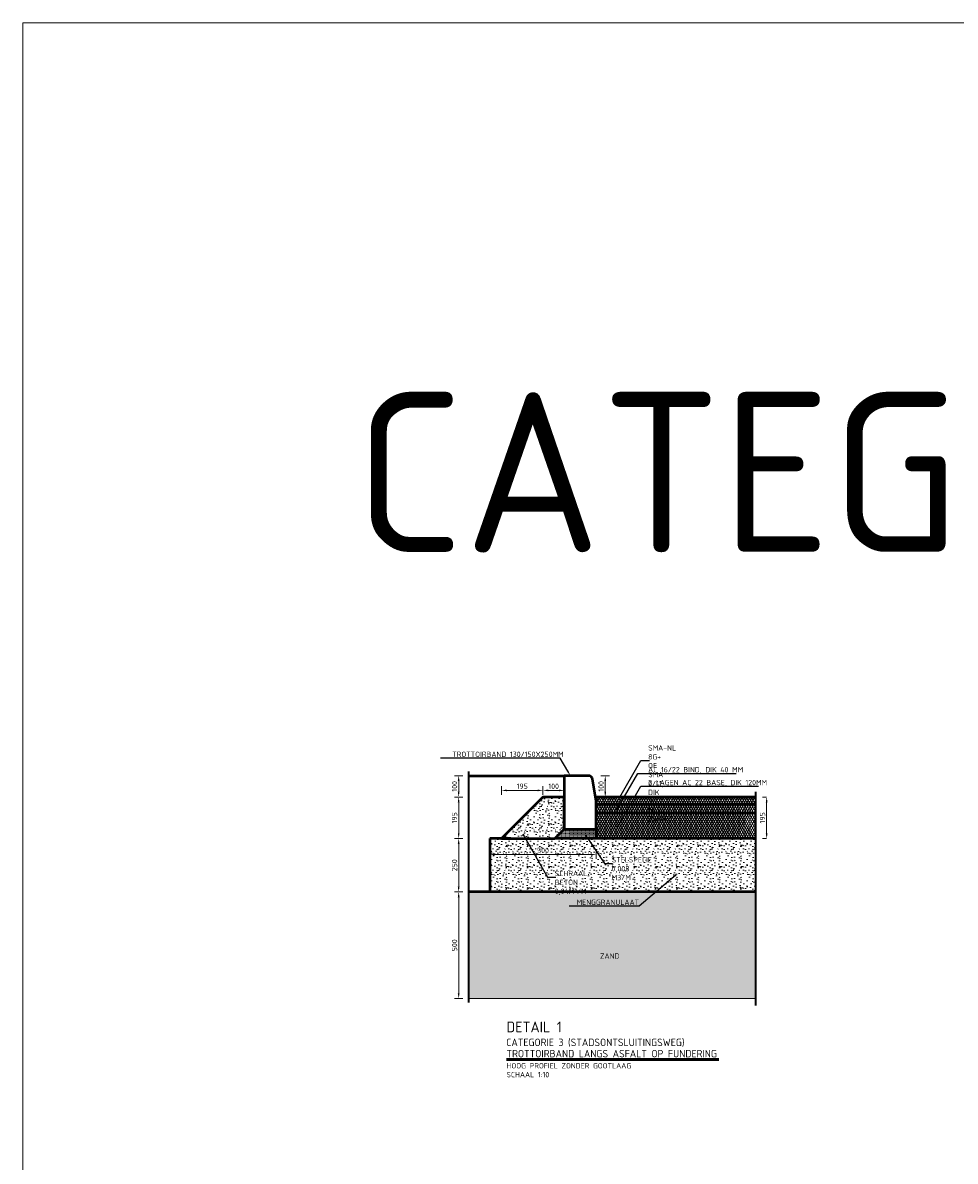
# Model space of a CAD drawing. Header units: metres. Extents: x 92403 to 95147, y 464428 to 465602.
# Tile 211 of 256: x 92577.65 to 92582.02, y 465105.91 to 465111.25. Entities that reach past the tile are written whole.
import ezdxf
from ezdxf import colors
from ezdxf.entities.mleader import LeaderData, LeaderLine
from ezdxf.math import Vec2, Vec3

# ---------------------------------------------------------------- set-up
doc = ezdxf.new("R2010")
doc.units = ezdxf.units.M
doc.linetypes.add('AL-PROJECT', pattern=[18, 12, -3, 0, -3])
doc.linetypes.add('VW-1-1_STREEP', pattern=[2, 1, -1])
doc.layers.get('0').update_dxf_attribs({"linetype": 'CONTINUOUS'})
doc.layers.get('Defpoints').update_dxf_attribs({"linetype": 'CONTINUOUS'})
for name, color, linetype, lineweight in [('N-WE-GW-GROND_ZAND-AD', 7, 'CONTINUOUS', 18), ('N-WE-GW-GROND_ZAND_CUNETZAND-AD-10', 7, 'CONTINUOUS', 18), ('N-WE-GW-GROND_ZAND_CUNETZAND-WERK-T25', 7, 'CONTINUOUS', 25), ('N-WE-VH-KANTOPSLUITING_TROTTOIRBAND-T25', 7, 'CONTINUOUS', 25), ('N-WE-VH-KANTOPSLUITING_TROTTOIRBAND_130 150-GD', 210, 'CONTINUOUS', 50), ('N-WE-VH-VERHARDING_ASFALT-AD-10', 252, 'CONTINUOUS', 18), ('N-WE-VH-VERHARDING_ASFALT-GD', 252, 'CONTINUOUS', 50), ('N-WE-VH-VERHARDING_ASFALT-T25', 7, 'CONTINUOUS', 25), ('N-WE-VH-VERHARDING_BETON-AD-10', 252, 'CONTINUOUS', 18), ('N-WE-VH-VERHARDING_BETON_SCHRAAL-GD', 252, 'CONTINUOUS', 50), ('N-WE-VH-VERHARDING_BETON_SCHRAAL-T25', 7, 'CONTINUOUS', 25), ('N-WE-VH-VERHARDING_FUNDERING-AD-10', 252, 'CONTINUOUS', 18), ('N-WE-VH-VERHARDING_TEGEL-GD', 252, 'CONTINUOUS', 50), ('N-WE-VW-MARKERING_LANGS_STREEP_11-G', 7, 'VW-1-1_STREEP', 13), ('N-WE-VW-MARKERING_LANGS_STREEP_11-GD', 7, 'VW-1-1_STREEP', 18), ('X-XX-AL-PROJECTGRENS-G', 7, 'AL-PROJECT', 35), ('X-XX-AL-TEKENBLAD_KADER_ROOSTERVERDELING-GD', 7, 'CONTINUOUS', 35), ('X-XX-AL-TEKENBLAD_TITELBLOK-T25', 7, 'CONTINUOUS', 25), ('X-XX-AL-TEKENBLAD_TITELBLOK-T35', 50, 'CONTINUOUS', 35), ('X-XX-AL-TEKENBLAD_TITELBLOK-T50', 130, 'CONTINUOUS', 50), ('X-XX-AL-VERWIJZING_DETAIL-M', 7, 'CONTINUOUS', 18)]:
    doc.layers.add(name, color=color, linetype=linetype, lineweight=lineweight)
doc.styles.add('NLCS-ISO-ANNOTATIVE-T25', font='NLCS-ISO.ttf', dxfattribs={"height": 2.5})
doc.styles.add('NLCS-ISO-M10-T25', font='NLCS-ISO.ttf', dxfattribs={"height": 0.025})
doc.styles.add('NLCS-ISO-M10-T35', font='NLCS-ISO.ttf', dxfattribs={"height": 0.035})
doc.styles.add('NLCS-ISO-M10-T50', font='NLCS-ISO.ttf', dxfattribs={"height": 0.05})
doc.dimstyles.new('NLCS-M10-T25-PIJL_L2_H1', dxfattribs={"dimscale": 0.01, "dimtxt": 2.5, "dimasz": 2.5, "dimexe": 2, "dimexo": 2, "dimgap": 0.7, "dimtad": 1, "dimzin": 0, "dimdsep": 46, "dimtxsty": 'NLCS-ISO-M10-T25', "dimcen": 2.5, "dimdle": 2, "dimclrd": 256, "dimclre": 256, "dimclrt": 7, "dimadec": 1, "dimazin": 0, "dimtfac": 1, "dimtdec": 3, "dimtofl": 0, "dimtmove": 1, "dimatfit": 0, "dimfxl": 2, "dimfxlon": 1, "dimtfillclr": 256, "dimtolj": 1, "dimtzin": 0, "dimlwd": -1, "dimlwe": -1, "dimarcsym": 0})
pattern_1 = [(60, (92580.333657, 465107.581465), (-0.00866025, 0.005), []), (120, (92580.333657, 465107.581465), (-0.00866025, -0.005), [])]
pattern_2 = [(0, (2985.47447, 6084.55283), (0, 0.1), [0, -0.1]), (0, (2985.47547, 6084.51783), (0, 0.1), [0, -0.1]), (0, (2985.47847, 6084.57183), (0, 0.1), [0, -0.1]), (338.1986, (2985.426468, 6084.540832), (0.3000000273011, -0.0999999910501), [0.0107703, -0.5277462]), (216.8699, (2985.436468, 6084.536832), (0.29999999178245, 0.2000000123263), [0.005, -0.495]), (130.6013, (2985.432468, 6084.533832), (0.5000000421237, -0.59999990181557), [0.0092195, -0.9127349]), (206.5651, (2985.39947, 6084.52183), (-0.099999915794, -0.1000001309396), [0.0022361, -0.2213707]), (326.3099, (2985.397468, 6084.520832), (0.1999999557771, -0.1000001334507), [0.0036056, -0.3569496]), (108.4349, (2985.40047, 6084.518832), (-0.0999998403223, 0.2000000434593), [0.0031623, -0.3130655]), (225, (2985.46347, 6084.51183), (-2e-17, -0.100000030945), [0.0042426, -0.1371787]), (0, (2985.46047, 6084.50883), (0.1, 0.1), [0.006, -0.094]), (135, (2985.46647, 6084.50883), (-0.100000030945, 9e-18), [0.0042426, -0.1371787]), (251.5651, (2985.45147, 6084.575832), (0.0999998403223, 0.2000000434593), [0.0031623, -0.3130655]), (0, (2985.45047, 6084.57283), (0.1, 0.1), [0.005, -0.095]), (143.1301, (2985.455468, 6084.572832), (-0.29999999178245, 0.2000000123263), [0.005, -0.495]), (213.6901, (2985.398468, 6084.576832), (0.1999999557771, 0.1000001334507), [0.0036056, -0.3569496]), (341.5651, (2985.39547, 6084.574832), (-0.2000000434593, 0.0999998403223), [0.0063246, -0.3099032]), (126.8699, (2985.401468, 6084.572832), (0.2000000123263, -0.29999999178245), [0.005, -0.495]), (0, (2985.42747, 6084.57283), (0, 0.1), [0, -0.1]), (0, (2985.40047, 6084.54683), (0, 0.1), [0, -0.1]), (0, (2985.42847, 6084.50983), (0, 0.1), [0, -0.1]), (0, (2985.45547, 6084.54083), (0, 0.1), [0, -0.1]), (0, (2985.42647, 6084.55783), (0, 0.1), [0, -0.1]), (0, (2985.40447, 6084.56083), (0, 0.1), [0, -0.1]), (0, (2985.41347, 6084.55483), (0, 0.1), [0, -0.1]), (0, (2985.40947, 6084.53083), (0, 0.1), [0, -0.1]), (0, (2985.38547, 6084.53483), (0, 0.1), [0, -0.1]), (0, (2985.38647, 6084.55783), (0, 0.1), [0, -0.1]), (0, (2985.38347, 6084.57983), (0, 0.1), [0, -0.1]), (0, (2985.41447, 6084.58383), (0, 0.1), [0, -0.1]), (0, (2985.43647, 6084.58783), (0, 0.1), [0, -0.1]), (0, (2985.47147, 6084.58383), (0, 0.1), [0, -0.1]), (0, (2985.44747, 6084.55283), (0, 0.1), [0, -0.1]), (0, (2985.43747, 6084.57083), (0, 0.1), [0, -0.1]), (0, (2985.44547, 6084.52283), (0, 0.1), [0, -0.1]), (0, (2985.41547, 6084.51783), (0, 0.1), [0, -0.1]), (0, (2985.44547, 6084.49583), (0, 0.1), [0, -0.1]), (0, (2985.41247, 6084.50183), (0, 0.1), [0, -0.1]), (0, (2985.38047, 6084.49883), (0, 0.1), [0, -0.1]), (0, (2985.39247, 6084.49383), (0, 0.1), [0, -0.1]), (0, (2985.39347, 6084.50783), (0, 0.1), [0, -0.1]), (0, (2985.46047, 6084.49183), (0, 0.1), [0, -0.1]), (0, (2985.47247, 6084.53283), (0, 0.1), [0, -0.1]), (0, (2985.46747, 6084.56283), (0, 0.1), [0, -0.1]), (0, (2985.42147, 6084.49083), (0, 0.1), [0, -0.1])]

# ---------------------------------------------------------------- blocks, each defined once
blk = doc.blocks.new('*D812')
at = {"layer": 'Defpoints', "color": 0, "transparency": 16777216}
for p in [(92581.1363, 465107.6165), (92581.1363, 465107.6165), (92581.1363, 465107.4215)]:
    blk.add_point(p, dxfattribs=at)
at = {"layer": 'X-XX-AL-VERWIJZING_DETAIL-M', "transparency": 16777216}
for p, q in [((92581.1363, 465107.6165), (92581.1163, 465107.6165)), ((92581.1363, 465107.4465), (92581.1363, 465107.5915)), ((92581.1363, 465107.4215), (92581.1163, 465107.4215))]:
    blk.add_line(p, q, dxfattribs=at)
for points in [[(92581.1321, 465107.5915), (92581.1405, 465107.5915), (92581.1363, 465107.6165)], [(92581.1321, 465107.4465), (92581.1405, 465107.4465), (92581.1363, 465107.4215)]]:
    blk.add_solid(points, dxfattribs=at)
at = {"layer": 'X-XX-AL-VERWIJZING_DETAIL-M', "color": 7, "transparency": 16777216, "insert": (92581.1168, 465107.519), "char_height": 0.025, "attachment_point": 5, "rotation": 90, "style": 'NLCS-ISO-M10-T25'}
blk.add_mtext('\\A1;195', dxfattribs=at)
blk = doc.blocks.new('*D813')
at = {"layer": 'Defpoints', "color": 0, "transparency": 16777216}
for p in [(92580.317, 465107.7165), (92580.3791, 465107.7165), (92580.3337, 465107.6165)]:
    blk.add_point(p, dxfattribs=at)
at = {"layer": 'X-XX-AL-VERWIJZING_DETAIL-M', "transparency": 16777216}
for p, q in [((92580.3591, 465107.7165), (92580.3991, 465107.7165)), ((92580.3791, 465107.6415), (92580.3791, 465107.6915)), ((92580.3591, 465107.6165), (92580.3991, 465107.6165))]:
    blk.add_line(p, q, dxfattribs=at)
for points in [[(92580.375, 465107.6915), (92580.3833, 465107.6915), (92580.3791, 465107.7165)], [(92580.375, 465107.6415), (92580.3833, 465107.6415), (92580.3791, 465107.6165)]]:
    blk.add_solid(points, dxfattribs=at)
at = {"layer": 'X-XX-AL-VERWIJZING_DETAIL-M', "color": 7, "transparency": 16777216, "insert": (92580.3596, 465107.6665), "char_height": 0.025, "attachment_point": 5, "rotation": 90, "style": 'NLCS-ISO-M10-T25'}
blk.add_mtext('\\A1;100', dxfattribs=at)
blk = doc.blocks.new('*D814')
at = {"layer": 'Defpoints', "color": 0, "transparency": 16777216}
for p in [(92580.087, 465107.6475), (92580.087, 465107.5965), (92580.187, 465107.6165)]:
    blk.add_point(p, dxfattribs=at)
at = {"layer": 'X-XX-AL-VERWIJZING_DETAIL-M', "transparency": 16777216}
for p, q in [((92580.087, 465107.6275), (92580.087, 465107.6675)), ((92580.162, 465107.6475), (92580.112, 465107.6475)), ((92580.187, 465107.6365), (92580.187, 465107.6675))]:
    blk.add_line(p, q, dxfattribs=at)
for points in [[(92580.112, 465107.6516), (92580.112, 465107.6433), (92580.087, 465107.6475)], [(92580.162, 465107.6516), (92580.162, 465107.6433), (92580.187, 465107.6475)]]:
    blk.add_solid(points, dxfattribs=at)
at = {"layer": 'X-XX-AL-VERWIJZING_DETAIL-M', "color": 7, "transparency": 16777216, "insert": (92580.137, 465107.667), "char_height": 0.025, "attachment_point": 5, "style": 'NLCS-ISO-M10-T25'}
blk.add_mtext('\\A1;100', dxfattribs=at)
blk = doc.blocks.new('_Dot')
at = {"color": 0, "linetype": 'ByBlock', "lineweight": -2}
blk.add_line((-0.5, 0), (-1, 0), dxfattribs=at)
at = {"color": 0, "linetype": 'ByBlock', "const_width": 0.5}
blk.add_lwpolyline([(-0.25, 0, 1), (0.25, 0, 1)], format="xyb", close=True, dxfattribs=at)
blk = doc.blocks.new('*D609')
at = {"layer": 'Defpoints', "color": 0, "transparency": 16777216}
for p in [(92581.0841, 465107.1715), (92579.6916, 465106.6715), (92581.0838, 465106.6715)]:
    blk.add_point(p, dxfattribs=at)
at = {"layer": 'X-XX-AL-VERWIJZING_DETAIL-M', "transparency": 16777216}
for p, q in [((92579.7116, 465107.1715), (92579.6716, 465107.1715)), ((92579.6916, 465107.1465), (92579.6916, 465106.6965)), ((92579.7116, 465106.6715), (92579.6716, 465106.6715))]:
    blk.add_line(p, q, dxfattribs=at)
for points in [[(92579.6874, 465107.1465), (92579.6958, 465107.1465), (92579.6916, 465107.1715)], [(92579.6874, 465106.6965), (92579.6958, 465106.6965), (92579.6916, 465106.6715)]]:
    blk.add_solid(points, dxfattribs=at)
at = {"layer": 'X-XX-AL-VERWIJZING_DETAIL-M', "color": 7, "transparency": 16777216, "insert": (92579.6721, 465106.9215), "char_height": 0.025, "attachment_point": 5, "rotation": 90, "style": 'NLCS-ISO-M10-T25'}
blk.add_mtext('\\A1;500', dxfattribs=at)
blk = doc.blocks.new('*D815')
at = {"layer": 'Defpoints', "color": 0, "transparency": 16777216}
for p in [(92579.892, 465107.6475), (92580.087, 465107.6475), (92579.892, 465107.4215)]:
    blk.add_point(p, dxfattribs=at)
at = {"layer": 'X-XX-AL-VERWIJZING_DETAIL-M', "transparency": 16777216}
for p, q in [((92579.892, 465107.6275), (92579.892, 465107.6675)), ((92580.062, 465107.6475), (92579.917, 465107.6475)), ((92580.087, 465107.6475), (92580.087, 465107.6675))]:
    blk.add_line(p, q, dxfattribs=at)
for points in [[(92579.917, 465107.6516), (92579.917, 465107.6433), (92579.892, 465107.6475)], [(92580.062, 465107.6516), (92580.062, 465107.6433), (92580.087, 465107.6475)]]:
    blk.add_solid(points, dxfattribs=at)
at = {"layer": 'X-XX-AL-VERWIJZING_DETAIL-M', "color": 7, "transparency": 16777216, "insert": (92579.9895, 465107.667), "char_height": 0.025, "attachment_point": 5, "style": 'NLCS-ISO-M10-T25'}
blk.add_mtext('\\A1;195', dxfattribs=at)
blk = doc.blocks.new('*D767')
at = {"layer": 'Defpoints', "color": 0, "transparency": 16777216}
for p in [(92580.337, 465107.4193), (92579.837, 465107.3465), (92579.837, 465107.3215)]:
    blk.add_point(p, dxfattribs=at)
at = {"layer": 'X-XX-AL-VERWIJZING_DETAIL-M', "transparency": 16777216}
for p, q in [((92579.837, 465107.3415), (92579.837, 465107.3665)), ((92580.337, 465107.3665), (92580.337, 465107.3265)), ((92580.312, 465107.3465), (92579.862, 465107.3465))]:
    blk.add_line(p, q, dxfattribs=at)
for points in [[(92579.862, 465107.3506), (92579.862, 465107.3423), (92579.837, 465107.3465)], [(92580.312, 465107.3506), (92580.312, 465107.3423), (92580.337, 465107.3465)]]:
    blk.add_solid(points, dxfattribs=at)
at = {"layer": 'X-XX-AL-VERWIJZING_DETAIL-M', "color": 7, "transparency": 16777216, "insert": (92580.087, 465107.366), "char_height": 0.025, "attachment_point": 5, "style": 'NLCS-ISO-M10-T25'}
blk.add_mtext('\\A1;500', dxfattribs=at)
blk = doc.blocks.new('*D706')
at = {"layer": 'Defpoints', "color": 0, "transparency": 16777216}
for p in [(92579.737, 465107.4219), (92579.6916, 465107.1715), (92579.837, 465107.1715)]:
    blk.add_point(p, dxfattribs=at)
at = {"layer": 'X-XX-AL-VERWIJZING_DETAIL-M', "transparency": 16777216}
for p, q in [((92579.7116, 465107.4219), (92579.6716, 465107.4219)), ((92579.6916, 465107.3969), (92579.6916, 465107.1965)), ((92579.7116, 465107.1715), (92579.6716, 465107.1715))]:
    blk.add_line(p, q, dxfattribs=at)
for points in [[(92579.6874, 465107.3969), (92579.6958, 465107.3969), (92579.6916, 465107.4219)], [(92579.6874, 465107.1965), (92579.6958, 465107.1965), (92579.6916, 465107.1715)]]:
    blk.add_solid(points, dxfattribs=at)
at = {"layer": 'X-XX-AL-VERWIJZING_DETAIL-M', "color": 7, "transparency": 16777216, "insert": (92579.6721, 465107.2967), "char_height": 0.025, "attachment_point": 5, "rotation": 90, "style": 'NLCS-ISO-M10-T25'}
blk.add_mtext('\\A1;250', dxfattribs=at)
blk = doc.blocks.new('*D707')
at = {"layer": 'Defpoints', "color": 0, "transparency": 16777216}
for p in [(92580.087, 465107.6165), (92579.6916, 465107.4219), (92579.837, 465107.4219)]:
    blk.add_point(p, dxfattribs=at)
at = {"layer": 'X-XX-AL-VERWIJZING_DETAIL-M', "transparency": 16777216}
for p, q in [((92579.7116, 465107.6165), (92579.6716, 465107.6165)), ((92579.6916, 465107.5915), (92579.6916, 465107.4469)), ((92579.7116, 465107.4219), (92579.6716, 465107.4219))]:
    blk.add_line(p, q, dxfattribs=at)
for points in [[(92579.6874, 465107.5915), (92579.6958, 465107.5915), (92579.6916, 465107.6165)], [(92579.6874, 465107.4469), (92579.6958, 465107.4469), (92579.6916, 465107.4219)]]:
    blk.add_solid(points, dxfattribs=at)
at = {"layer": 'X-XX-AL-VERWIJZING_DETAIL-M', "color": 7, "transparency": 16777216, "insert": (92579.6721, 465107.5192), "char_height": 0.025, "attachment_point": 5, "rotation": 90, "style": 'NLCS-ISO-M10-T25'}
blk.add_mtext('\\A1;195', dxfattribs=at)
blk = doc.blocks.new('*D708')
at = {"layer": 'Defpoints', "color": 0, "transparency": 16777216}
for p in [(92580.187, 465107.7165), (92579.6916, 465107.6165), (92580.087, 465107.6165)]:
    blk.add_point(p, dxfattribs=at)
at = {"layer": 'X-XX-AL-VERWIJZING_DETAIL-M', "transparency": 16777216}
for p, q in [((92579.7116, 465107.7165), (92579.6716, 465107.7165)), ((92579.6916, 465107.6915), (92579.6916, 465107.6415)), ((92579.7116, 465107.6165), (92579.6716, 465107.6165))]:
    blk.add_line(p, q, dxfattribs=at)
for points in [[(92579.6874, 465107.6915), (92579.6958, 465107.6915), (92579.6916, 465107.7165)], [(92579.6874, 465107.6415), (92579.6958, 465107.6415), (92579.6916, 465107.6165)]]:
    blk.add_solid(points, dxfattribs=at)
at = {"layer": 'X-XX-AL-VERWIJZING_DETAIL-M', "color": 7, "transparency": 16777216, "insert": (92579.6721, 465107.6665), "char_height": 0.025, "attachment_point": 5, "rotation": 90, "style": 'NLCS-ISO-M10-T25'}
blk.add_mtext('\\A1;100', dxfattribs=at)

msp = doc.modelspace()

# ---------------------------------------------------------------- hatches: boundary and pattern name
at = {"layer": 'N-WE-GW-GROND_ZAND_CUNETZAND-AD-10'}
h = msp.add_hatch(dxfattribs=at)
h.set_pattern_fill('AGW-GROND_ZAND_CUNETZAND', color=256, scale=0.01, pattern_type=2)
h.set_pattern_definition([(0, (2985.3794685, 6084.488832), (0.00625, 0.00625), [0, -0.0125])])
h.paths.add_polyline_path([(92579.73699, 465106.671465), (92579.73699, 465107.171465), (92581.084147, 465107.171465), (92581.084147, 465106.671465)])
at = {"layer": 'N-WE-VH-VERHARDING_ASFALT-AD-10'}
h = msp.add_hatch(dxfattribs=at)
h.set_pattern_fill('AVH-ASFALT', color=256, scale=0.01, pattern_type=2)
h.set_pattern_definition(pattern_1)
h.paths.add_polyline_path([(92580.44744, 465107.581465), (92580.467647, 465107.616465), (92580.333657, 465107.616465), (92580.33949, 465107.581465)])
h.paths.add_polyline_path([(92580.437437, 465107.598987, -1), (92580.434937, 465107.594656, -1)], flags=16)
h = msp.add_hatch(dxfattribs=at)
h.set_pattern_fill('AVH-ASFALT', color=256, scale=0.01, pattern_type=2)
h.set_pattern_definition([(60, (92580.33699, 465107.421465), (-0.00866025, 0.005), []), (120, (92580.33699, 465107.421465), (-0.00866025, -0.005), [])])
h.paths.add_polyline_path([(92580.473924, 465107.541465), (92580.497018, 465107.581465), (92580.33699, 465107.581465), (92580.33699, 465107.541465)])
h.paths.add_polyline_path([(92580.437437, 465107.56414, -1), (92580.434937, 465107.55981, -1)], flags=16)
h.paths.add_polyline_path([(92581.084433, 465107.541465), (92581.084463, 465107.581465), (92580.497018, 465107.581465), (92580.473924, 465107.541465)])
h.paths.add_polyline_path([(92580.33699, 465107.541465), (92580.33699, 465107.446465), (92580.33699, 465107.421465), (92581.08434, 465107.421465), (92581.084433, 465107.541465)])
h = msp.add_hatch(dxfattribs=at)
h.set_pattern_fill('AVH-ASFALT', color=256, scale=0.01, pattern_type=2)
h.set_pattern_definition(pattern_1)
h.paths.add_polyline_path([(92580.44744, 465107.581465), (92580.497018, 465107.581465), (92580.517225, 465107.616465), (92580.467647, 465107.616465)])
h = msp.add_hatch(dxfattribs=at)
h.set_pattern_fill('AVH-ASFALT', color=256, scale=0.01, pattern_type=2)
h.set_pattern_definition(pattern_1)
h.paths.add_polyline_path([(92580.517225, 465107.616465), (92580.497018, 465107.581465), (92581.084463, 465107.581465), (92581.08449, 465107.616465)])
at = {"layer": 'N-WE-VH-VERHARDING_BETON-AD-10'}
h = msp.add_hatch(dxfattribs=at)
h.set_pattern_fill('AVH-BETON_SCHRAAL', color=256, scale=0.01, pattern_type=2)
h.set_pattern_definition(pattern_2)
h.paths.add_polyline_path([(92580.18699, 465107.616465), (92580.08699, 465107.616465), (92579.89199, 465107.421465), (92579.89199, 465107.421465), (92580.14199, 465107.421466), (92580.14199, 465107.421465), (92580.18699, 465107.466465), (92580.18699, 465107.586465)])
at = {"layer": 'N-WE-VH-VERHARDING_FUNDERING-AD-10'}
h = msp.add_hatch(dxfattribs=at)
h.set_pattern_fill('AVH-FUNDERING_ZANDCEMENTSTAB', color=256, scale=0.01, pattern_type=2)
h.set_pattern_definition([(0, (2985.3794685, 6084.488832), (0.03125, 0.00625), [0, -0.00625])])
h.paths.add_polyline_path([(92580.33699, 465107.466465), (92580.33699, 465107.421465), (92580.14199, 465107.421466), (92580.18699, 465107.466465)])
h = msp.add_hatch(dxfattribs=at)
h.set_pattern_fill('AVH-FUNDERING_GRANULAAT', color=256, scale=0.01, pattern_type=2)
h.set_pattern_definition(pattern_2)
h.paths.add_polyline_path([(92579.83699, 465107.171465), (92581.084147, 465107.171465), (92581.084147, 465107.421465), (92579.83699, 465107.421465)])

# ---------------------------------------------------------------- linework, layer by layer
at = {"layer": 'N-WE-GW-GROND_ZAND-AD'}
msp.add_lwpolyline([(92581.084147, 465106.671465), (92579.73699, 465106.671465)], dxfattribs=at)
at = {"layer": 'N-WE-VH-KANTOPSLUITING_TROTTOIRBAND_130 150-GD'}
msp.add_lwpolyline([(92580.33699, 465107.466465), (92580.33699, 465107.596465), (92580.319776, 465107.699753, 0.36662937), (92580.300048, 465107.716465), (92580.18699, 465107.716465), (92580.18699, 465107.466465)], format="xyb", close=True, dxfattribs=at)
at = {"layer": 'N-WE-VH-VERHARDING_ASFALT-GD'}
for points in [[(92581.084547, 465107.616465), (92580.333657, 465107.616465)], [(92581.084547, 465107.581465), (92580.33699, 465107.581465)], [(92581.084547, 465107.541465), (92580.33699, 465107.541465)], [(92581.084147, 465107.421465), (92580.33699, 465107.421465)]]:
    msp.add_lwpolyline(points, dxfattribs=at)
at = {"layer": 'N-WE-VH-VERHARDING_BETON_SCHRAAL-GD'}
msp.add_lwpolyline([(92580.18699, 465107.616465), (92580.08699, 465107.616465), (92579.89199, 465107.421465), (92579.89199, 465107.421465), (92580.14199, 465107.421466), (92580.14199, 465107.421465), (92580.18699, 465107.466465), (92580.18699, 465107.466465), (92580.18699, 465107.586465)], close=True, dxfattribs=at)
for points in [[(92580.33699, 465107.466465), (92580.33699, 465107.421465), (92580.14199, 465107.421466), (92580.18699, 465107.466465), (92580.33699, 465107.466465)], [(92579.93699, 465107.421465), (92579.83699, 465107.421465)], [(92579.83699, 465107.421465), (92579.83699, 465107.171465)], [(92581.084147, 465107.171465), (92580.561856, 465107.171465), (92579.73699, 465107.171465)]]:
    msp.add_lwpolyline(points, dxfattribs=at)
at = {"layer": 'N-WE-VH-VERHARDING_TEGEL-GD', "flags": 128}
msp.add_lwpolyline([(92579.73699, 465107.716465), (92580.18699, 465107.716465)], dxfattribs=at)
at = {"layer": 'N-WE-VW-MARKERING_LANGS_STREEP_11-G', "linetype": 'Continuous'}
msp.add_lwpolyline([(92577.646709, 465111.246612), (92590.88378, 465111.246612), (92590.88378, 465099.190265), (92577.646709, 465099.190265)], close=True, dxfattribs=at)
at = {"layer": 'N-WE-VW-MARKERING_LANGS_STREEP_11-GD', "flags": 128}
msp.add_lwpolyline([(92579.73699, 465106.671465), (92579.73699, 465107.171465), (92581.084147, 465107.171465), (92581.084147, 465106.671465), (92579.73699, 465106.671465)], dxfattribs=at)
at = {"layer": 'X-XX-AL-PROJECTGRENS-G'}
for p, q in [((92579.73699, 465107.736678), (92579.73699, 465106.652786)), ((92581.084509, 465107.640317), (92581.083736, 465106.638646))]:
    msp.add_line(p, q, dxfattribs=at)
at = {"layer": 'X-XX-AL-TEKENBLAD_KADER_ROOSTERVERDELING-GD'}
msp.add_line((92580.33699, 465107.446465), (92580.33699, 465107.546465), dxfattribs=at)
at = {"layer": 'X-XX-AL-TEKENBLAD_TITELBLOK-T35'}
for p, q in [((92579.915714, 465106.388985), (92580.91191, 465106.388985)), ((92579.915714, 465106.383985), (92580.91191, 465106.383985))]:
    msp.add_line(p, q, dxfattribs=at)

# ---------------------------------------------------------------- texts
at = {"layer": 'N-WE-GW-GROND_ZAND_CUNETZAND-WERK-T25', "insert": (92580.354505, 465106.85842), "char_height": 0.025, "width": 407.03643035, "attachment_point": 7, "style": 'NLCS-ISO-ANNOTATIVE-T25'}
msp.add_mtext('ZAND', dxfattribs=at)
at = {"layer": 'X-XX-AL-TEKENBLAD_TITELBLOK-T25', "insert": (92579.915714, 465106.302334), "char_height": 0.025, "attachment_point": 7, "style": 'NLCS-ISO-M10-T25'}
msp.add_mtext('HOOG PROFIEL ZONDER GOOTLAAG\\PSCHAAL 1:10', dxfattribs=at)
at = {"layer": 'X-XX-AL-TEKENBLAD_TITELBLOK-T35', "char_height": 0.035, "width": 1.298086, "attachment_point": 7, "style": 'NLCS-ISO-M10-T35'}
for s, insert in [('CATEGORIE 3 (STADSONTSLUITINGSWEG)', (92579.914847, 465106.445219)), ('TROTTOIRBAND LANGS ASFALT OP FUNDERING', (92579.915714, 465106.39576))]:
    msp.add_mtext(s, dxfattribs=dict(at, insert=insert))
at = {"layer": 'X-XX-AL-TEKENBLAD_TITELBLOK-T50', "attachment_point": 7, "style": 'NLCS-ISO-M10-T50'}
for s, insert, char_height, width in [('CATEGORIE 3', (92579.202999, 465108.762767), 0.75, 19.47129), ('DETAIL 1', (92579.915714, 465106.513435), 0.05, 1.298086)]:
    msp.add_mtext(s, dxfattribs=dict(at, insert=insert, char_height=char_height, width=width))

# ---------------------------------------------------------------- dimensions: what is measured, and where the dimension line sits
at = {"layer": 'X-XX-AL-VERWIJZING_DETAIL-M'}
for base, p1, p2, picture, middle in [((92579.691606, 465107.616465), (92580.18699, 465107.716465), (92580.08699, 465107.616465), '*D708', (92579.672106, 465107.666465)), ((92580.37914, 465107.716465), (92580.333657, 465107.616465), (92580.31699, 465107.716465), '*D813', (92580.35964, 465107.666465)), ((92579.691606, 465107.421923), (92580.08699, 465107.616465), (92579.83699, 465107.421923), '*D707', (92579.672106, 465107.519194)), ((92581.136308, 465107.616465), (92581.136308, 465107.421465), (92581.136308, 465107.616465), '*D812', (92581.116808, 465107.518965)), ((92579.691606, 465107.171465), (92579.73699, 465107.421923), (92579.83699, 465107.171465), '*D706', (92579.672106, 465107.296694)), ((92579.691606, 465106.671465), (92581.084147, 465107.171465), (92581.083762, 465106.671465), '*D609', (92579.672106, 465106.921465))]:
    dim = msp.add_linear_dim(base=base, p1=p1, p2=p2, angle=90, dimstyle='NLCS-M10-T25-PIJL_L2_H1', override={"dimdec": 0, "dimlfac": 1000}, dxfattribs=at)
    dim.commit()
    dim.dimension.update_dxf_attribs({"geometry": picture, "text_midpoint": middle})
for base, p1, p2, picture, middle in [((92579.89199, 465107.647452), (92580.08699, 465107.647452), (92579.89199, 465107.421465), '*D815', (92579.98949, 465107.666952)), ((92580.08699, 465107.647452), (92580.18699, 465107.616465), (92580.08699, 465107.596465), '*D814', (92580.13699, 465107.666952)), ((92579.83699, 465107.34647), (92580.33699, 465107.419311), (92579.83699, 465107.321465), '*D767', (92580.08699, 465107.36597))]:
    dim = msp.add_linear_dim(base=base, p1=p1, p2=p2, dimstyle='NLCS-M10-T25-PIJL_L2_H1', override={"dimdec": 0, "dimlfac": 1000}, dxfattribs=at)
    dim.commit()
    dim.dimension.update_dxf_attribs({"geometry": picture, "text_midpoint": middle})

# ---------------------------------------------------------------- leaders
at = {"layer": 'N-WE-VH-KANTOPSLUITING_TROTTOIRBAND-T25'}
ml = msp.add_multileader_mtext('Standard', dxfattribs=at)
ml.set_content('TROTTOIRBAND 130/150X250MM', color=7, style='NLCS-ISO-M10-T25')
ml.set_leader_properties(color=256, lineweight=-1)
ml.build(insert=Vec2(0, 0))
ml.multileader.update_dxf_attribs({"text_left_attachment_type": 5, "text_right_attachment_type": 5, "dogleg_length": 0.025, "arrow_head_size": 0.025, "scale": 0.01})
ctx = ml.context
ctx.base_point, ctx.scale, ctx.char_height, ctx.arrow_head_size, ctx.landing_gap_size, ctx.plane_origin = Vec3(92579.652112, 465107.799312), 0.01, 0.025, 0.025, 0.009, Vec3(92580.22699, 465107.696465)
ctx.left_attachment, ctx.right_attachment = 5, 5
notes = []
notes.append((ctx, [(0, (1, 1, 0), (92580.167612, 465107.799312), (-1, 0), 0.025, [(0, [(92580.215443, 465107.716465)], 0, [])])]))
ctx.mtext.insert, ctx.mtext.flow_direction = Vec3(92579.661112, 465107.829312), 5
at = {"layer": 'N-WE-VH-VERHARDING_ASFALT-T25'}
ml = msp.add_multileader_mtext('Standard', dxfattribs=at)
ml.set_content('\\A1;SMA-NL 8G+ OF SMA 0/11, DIK 35 MM, ZWART', color=7, style='NLCS-ISO-M10-T25')
ml.set_leader_properties(color=256, lineweight=-1)
ml.set_arrow_properties(name='DOT')
ml.build(insert=Vec2(0, 0))
ml.multileader.update_dxf_attribs({"text_left_attachment_type": 5, "text_right_attachment_type": 5, "dogleg_length": 0.025, "arrow_head_size": 0.01, "scale": 0.01})
ctx = ml.context
ctx.base_point, ctx.scale, ctx.char_height, ctx.arrow_head_size, ctx.landing_gap_size, ctx.plane_origin = Vec3(92580.57126, 465107.787473), 0.01, 0.025, 0.01, 0.009, Vec3(92580.436187, 465107.596822)
ctx.left_attachment, ctx.right_attachment = 5, 5
notes.append((ctx, [(0, (1, 1, 0), (92580.54626, 465107.787473), (1, 0), 0.025, [(0, [(92580.436187, 465107.596822)], 0, [])])]))
ctx.mtext.insert, ctx.mtext.width, ctx.mtext.flow_direction = Vec3(92580.58026, 465107.85914), 0.58795303, 5
ml = msp.add_multileader_mtext('Standard', dxfattribs=at)
ml.set_content('\\A1;AC 16/22 BIND, DIK 40 MM', color=7, style='NLCS-ISO-M10-T25')
ml.set_leader_properties(color=256, lineweight=-1)
ml.set_arrow_properties(name='DOT')
ml.build(insert=Vec2(0, 0))
ml.multileader.update_dxf_attribs({"text_left_attachment_type": 5, "text_right_attachment_type": 5, "dogleg_length": 0.025, "arrow_head_size": 0.01, "scale": 0.01})
ctx = ml.context
ctx.base_point, ctx.scale, ctx.char_height, ctx.arrow_head_size, ctx.landing_gap_size, ctx.plane_origin = Vec3(92580.57126, 465107.727114), 0.01, 0.025, 0.01, 0.009, Vec3(92580.436187, 465107.561975)
ctx.left_attachment, ctx.right_attachment = 5, 5
notes.append((ctx, [(0, (1, 1, 0), (92580.53153, 465107.727114), (1, 0), 0.03973, [(0, [(92580.436187, 465107.561975)], 0, [])])]))
ctx.mtext.insert, ctx.mtext.flow_direction = Vec3(92580.58026, 465107.757114), 5
ml = msp.add_multileader_mtext('Standard', dxfattribs=at)
ml.set_content('2 LAGEN AC 22 BASE, DIK 120MM', color=7, style='NLCS-ISO-M10-T25')
ml.set_leader_properties(color=256, lineweight=-1)
ml.set_arrow_properties(name='DOT')
ml.build(insert=Vec2(0, 0))
ml.multileader.update_dxf_attribs({"text_left_attachment_type": 5, "text_right_attachment_type": 5, "dogleg_length": 2.5, "arrow_head_size": 0.01, "scale": 0.01})
ctx = ml.context
ctx.base_point, ctx.scale, ctx.char_height, ctx.arrow_head_size, ctx.landing_gap_size, ctx.plane_origin = Vec3(92580.57126, 465107.666755), 0.01, 0.025, 0.01, 0.009, Vec3(92580.436187, 465107.476104)
ctx.left_attachment, ctx.right_attachment = 5, 5
notes.append((ctx, [(0, (1, 1, 0), (92580.54626, 465107.666755), (1, 0), 0.025, [(0, [(92580.436187, 465107.476104)], 0, [])])]))
ctx.mtext.insert, ctx.mtext.flow_direction = Vec3(92580.58026, 465107.696755), 5
at = {"layer": 'N-WE-VH-VERHARDING_BETON_SCHRAAL-T25'}
ml = msp.add_multileader_mtext('Standard', dxfattribs=at)
ml.set_content('\\A1;SCHRAAL BETON 0,04M³/M', color=7, style='NLCS-ISO-M10-T25')
ml.set_leader_properties(color=256, lineweight=-1)
ml.set_arrow_properties(name='DOT')
ml.build(insert=Vec2(0, 0))
ml.multileader.update_dxf_attribs({"text_left_attachment_type": 5, "text_right_attachment_type": 5, "dogleg_length": 2.5, "arrow_head_size": 0.01, "scale": 0.01})
ctx = ml.context
ctx.base_point, ctx.scale, ctx.char_height, ctx.arrow_head_size, ctx.landing_gap_size, ctx.plane_origin = Vec3(92580.133567, 465107.240521), 0.01, 0.025, 0.01, 0.009, Vec3(92580.025749, 465107.383966)
ctx.left_attachment, ctx.right_attachment = 5, 5
notes.append((ctx, [(0, (1, 1, 0), (92580.108567, 465107.240521), (1, 0), 0.025, [(0, [(92579.994796, 465107.4386)], 0, [])])]))
ctx.mtext.insert, ctx.mtext.width, ctx.mtext.flow_direction = Vec3(92580.142567, 465107.270521), 0.47593036, 5
ml = msp.add_multileader_mtext('Standard', dxfattribs=at)
ml.set_content('\\A1;STELSPECIE 0,008 M3/M', color=7, style='NLCS-ISO-M10-T25')
ml.set_leader_properties(color=256, lineweight=-1)
ml.set_arrow_properties(name='DOT')
ml.build(insert=Vec2(0, 0))
ml.multileader.update_dxf_attribs({"text_left_attachment_type": 5, "text_right_attachment_type": 5, "dogleg_length": 2.5, "arrow_head_size": 0.01, "scale": 0.01})
ctx = ml.context
ctx.base_point, ctx.scale, ctx.char_height, ctx.arrow_head_size, ctx.landing_gap_size, ctx.plane_origin = Vec3(92580.40005, 465107.304818), 0.01, 0.025, 0.01, 0.009, Vec3(92580.292232, 465107.448263)
ctx.left_attachment, ctx.right_attachment = 5, 5
notes.append((ctx, [(0, (1, 1, 0), (92580.37505, 465107.304818), (1, 0), 0.025, [(0, [(92580.288587, 465107.434289)], 0, [])])]))
ctx.mtext.insert, ctx.mtext.width, ctx.mtext.flow_direction = Vec3(92580.40905, 465107.334818), 0.47593036, 5
ml = msp.add_multileader_mtext('Standard', dxfattribs=at)
ml.set_content('\\A1;MENGGRANULAAT', color=7, style='NLCS-ISO-M10-T25')
ml.set_leader_properties(color=256, lineweight=-1)
ml.set_arrow_properties(name='DOT')
ml.build(insert=Vec2(0, 0))
ml.multileader.update_dxf_attribs({"text_left_attachment_type": 5, "text_right_attachment_type": 5, "dogleg_length": 2.5, "arrow_head_size": 0.01, "scale": 0.01})
ctx = ml.context
ctx.base_point, ctx.scale, ctx.char_height, ctx.arrow_head_size, ctx.landing_gap_size, ctx.plane_origin = Vec3(92580.235939, 465107.105404), 0.01, 0.025, 0.01, 0.009, Vec3(92580.230621, 465107.248849)
ctx.left_attachment, ctx.right_attachment = 5, 5
notes.append((ctx, [(1, (1, 1, 0), (92580.538939, 465107.105404), (-1, 0), 0.025, [(0, [(92580.708347, 465107.248849)], 0, [])])]))
ctx.mtext.insert, ctx.mtext.flow_direction = Vec3(92580.244939, 465107.135404), 5
for ctx, leaders in notes:
    for number, flags, end, landing, length, lines in leaders:
        leader = LeaderData()
        leader.index, (leader.has_last_leader_line, leader.has_dogleg_vector, leader.attachment_direction) = number, flags
        leader.last_leader_point, leader.dogleg_vector, leader.dogleg_length = Vec3(end), Vec3(landing), length
        for number, points, colour, breaks in lines:
            line = LeaderLine()
            line.index, line.vertices, line.color, line.breaks = number, Vec3.list(points), colors.encode_raw_color(colour), breaks
            leader.lines.append(line)
        ctx.leaders.append(leader)

doc.saveas('drawing.dxf')
